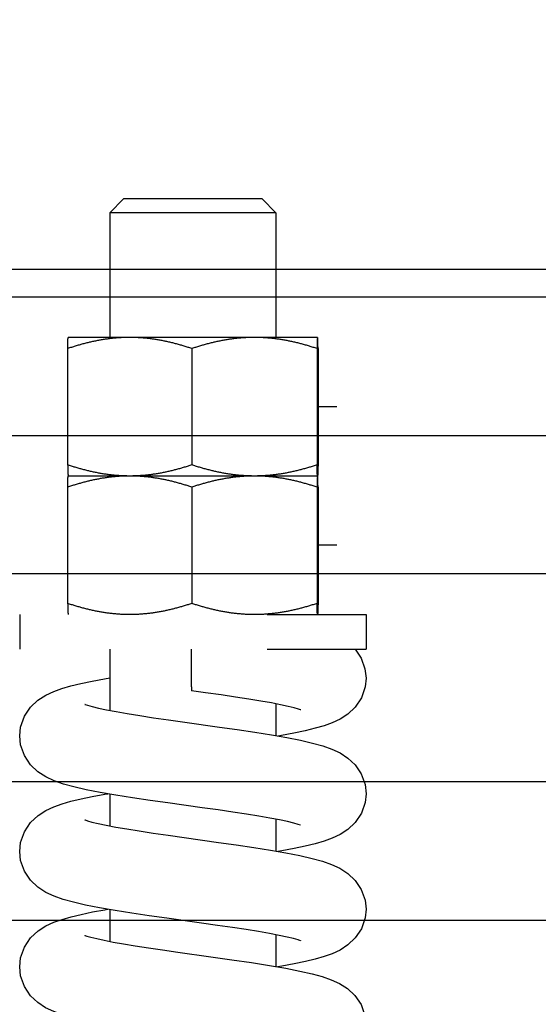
# Model space of a CAD drawing. Header units: millimetres. Extents: x 132157 to 155303, y 33763 to 45643.
# Tile 80 of 256: x 140783 to 140808, y 40585 to 40633. Entities that reach past the tile are written whole.
import ezdxf

# ---------------------------------------------------------------- set-up
doc = ezdxf.new("R2010")
doc.units = ezdxf.units.MM
doc.header["$LTSCALE"] = 20
doc.header["$PDMODE"] = 35
doc.header["$PDSIZE"] = 10
doc.linetypes.add('ČÁRKOVANÁ2', pattern=[9.525, 6.35, -3.175])
for name, color, linetype in [('KOTY', 7, 'Continuous'), ('PŘEJEZD', 7, 'ČÁRKOVANÁ2'), ('ROŠT', 96, 'Continuous')]:
    doc.layers.add(name, color=color, linetype=linetype)
doc.styles.get("Standard").update_dxf_attribs({"font": 'arial.ttf'})
doc.dimstyles.get("Standard").update_dxf_attribs({"dimscale": 20, "dimtxt": 3, "dimasz": 3, "dimexe": 1, "dimexo": 0, "dimgap": 1.5, "dimtad": 1, "dimdsep": 46, "dimtxsty": 'Standard', "dimcen": 0, "dimdle": 1, "dimclrd": 256, "dimclre": 256, "dimclrt": 256, "dimaunit": 1, "dimadec": 0, "dimazin": 0, "dimtfac": 0.6, "dimtmove": 0, "dimatfit": 3, "dimfxl": 0, "dimtolj": 1, "dimarcsym": 0})

# ---------------------------------------------------------------- blocks, each defined once
blk = doc.blocks.new('*D529')
at = {"layer": 'Defpoints', "color": 0, "ltscale": 0.5}
for p in [(139486.503, 40683.925), (140853.17, 40683.925), (140853.17, 40069.259)]:
    blk.add_point(p, dxfattribs=at)
at = {"layer": 'KOTY', "lineweight": -2, "ltscale": 0.5}
for p, q in [((140853.17, 40683.925), (139466.503, 40683.925)), ((139486.503, 40129.259), (139486.503, 40623.925)), ((140853.17, 40069.259), (139466.503, 40069.259))]:
    blk.add_line(p, q, dxfattribs=at)
at = {"layer": 'KOTY', "ltscale": 0.5}
for points in [[(139476.503, 40623.925), (139496.503, 40623.925), (139486.503, 40683.925)], [(139476.503, 40129.259), (139496.503, 40129.259), (139486.503, 40069.259)]]:
    blk.add_solid(points, dxfattribs=at)
at = {"layer": 'KOTY', "ltscale": 0.5, "insert": (139418.543, 40376.592), "char_height": 60, "attachment_point": 5, "rotation": 90}
blk.add_mtext('\\A1;TYČ 922', dxfattribs=at)

msp = doc.modelspace()

# ---------------------------------------------------------------- linework, layer by layer
at = {"color": 4, "linetype": 'Continuous'}
for p, q in [((140323.9347, 40620.5924), (141157.268, 40620.5924)), ((140323.9347, 40619.259), (141157.268, 40619.259))]:
    msp.add_line(p, q, dxfattribs=at)
at = {"layer": 'PŘEJEZD', "ltscale": 0.5}
for p, q in [((140788.1699, 40623.9702), (140787.5032, 40623.3035)), ((140794.8362, 40623.9703), (140788.1701, 40623.9703)), ((140794.8364, 40623.9702), (140795.503, 40623.3035)), ((140787.5031, 40623.3036), (140787.5031, 40617.3036)), ((140795.5031, 40623.3036), (140787.5031, 40623.3036)), ((140795.5031, 40623.3036), (140795.5031, 40617.3036)), ((140785.5011, 40617.3024), (140785.5031, 40617.3036)), ((140797.503, 40617.3036), (140785.5032, 40617.3036)), ((140797.5032, 40617.3035), (140797.503, 40617.3036)), ((140797.5051, 40617.3024), (140797.5031, 40617.3036)), ((140785.4786, 40616.7677), (140785.4786, 40611.1728)), ((140791.4538, 40616.7677), (140791.4538, 40611.1728)), ((140797.4783, 40616.7677), (140797.4783, 40611.1728)), ((140797.5277, 40616.7677), (140797.5277, 40611.1728)), ((140798.4312, 40613.9703), (140797.5277, 40613.9703)), ((140785.5031, 40610.6369), (140785.5011, 40610.6381)), ((140785.5011, 40610.6358), (140785.5031, 40610.6369)), ((140797.503, 40610.6369), (140785.5032, 40610.6369)), ((140797.5032, 40610.637), (140797.503, 40610.6369)), ((140797.5032, 40610.6368), (140797.503, 40610.6369)), ((140797.5031, 40610.6369), (140797.5051, 40610.6381)), ((140797.5051, 40610.6358), (140797.5031, 40610.6369)), ((140785.4786, 40610.101), (140785.4786, 40604.5062)), ((140791.4538, 40610.101), (140791.4538, 40604.5062)), ((140797.4783, 40610.101), (140797.4783, 40604.5062)), ((140797.5277, 40610.101), (140797.5277, 40604.5062)), ((140798.4312, 40607.3036), (140797.5277, 40607.3036)), ((140699.8365, 40603.9703), (140799.8365, 40603.9703)), ((140783.1698, 40603.9703), (140783.1698, 40602.3036)), ((140799.8365, 40603.9703), (140799.8365, 40602.3036)), ((140699.8365, 40602.3036), (140799.8365, 40602.3036)), ((140787.5031, 40602.3036), (140787.5031, 40599.3584)), ((140795.5031, 40599.6755), (140795.5031, 40598.1449)), ((140787.5031, 40595.3339), (140787.5031, 40593.8031)), ((140795.5031, 40594.1202), (140795.5031, 40592.5894)), ((140787.5031, 40589.7785), (140787.5031, 40588.2477)), ((140795.5031, 40588.5649), (140795.5031, 40587.0339))]:
    msp.add_line(p, q, dxfattribs=at)
for points in [[(140799.3088, 40602.3036), (140799.5994, 40601.8711), (140799.7866, 40601.3537), (140799.8365, 40600.9067)], [(140783.1698, 40598.129), (140783.2159, 40598.5588), (140783.3991, 40599.0782), (140783.6942, 40599.5221), (140784.0505, 40599.8569), (140784.4288, 40600.0986), (140784.8086, 40600.2748), (140785.2027, 40600.4155), (140785.6331, 40600.5395), (140786.1156, 40600.656), (140786.6562, 40600.7692), (140787.2514, 40600.8801), (140787.5031, 40600.9229)], [(140799.8365, 40600.9072), (140799.7927, 40600.4864), (140799.612, 40599.9656), (140799.3189, 40599.5199), (140798.9641, 40599.1834), (140798.5867, 40598.9404), (140798.2081, 40598.7633), (140797.8152, 40598.6221), (140797.386, 40598.4979), (140796.9046, 40598.381), (140796.3653, 40598.2677), (140795.7722, 40598.1569), (140795.6009, 40598.1277)], [(140796.7003, 40599.3849), (140796.6899, 40599.389), (140796.5875, 40599.424), (140796.3859, 40599.4817), (140796.0955, 40599.553), (140795.726, 40599.6325), (140795.284, 40599.7178), (140794.7732, 40599.8077), (140794.1968, 40599.9019), (140793.5583, 40600.0002), (140792.8626, 40600.1024), (140792.1163, 40600.2087), (140791.4389, 40600.3036)], [(140786.3227, 40599.6408), (140786.3116, 40599.6462), (140786.3175, 40599.6444), (140786.4352, 40599.6048), (140786.6529, 40599.5437), (140786.9598, 40599.4698), (140787.3473, 40599.3879), (140787.8101, 40599.3001), (140788.3444, 40599.2075), (140788.9466, 40599.1105), (140789.6123, 40599.0092), (140790.3368, 40598.9037), (140791.1141, 40598.7937), (140792.7858, 40598.5598)], [(140792.7858, 40598.5598), (140793.6418, 40598.4371), (140794.4807, 40598.3116), (140795.281, 40598.1837), (140796.0243, 40598.0536), (140796.6899, 40597.9221), (140797.2666, 40597.7892), (140797.76, 40597.6516), (140798.1904, 40597.5001), (140798.5864, 40597.3161), (140798.968, 40597.0698), (140799.3189, 40596.7364), (140799.6067, 40596.3013), (140799.7886, 40595.7891), (140799.8365, 40595.3513)], [(140790.2941, 40594.9084), (140789.4431, 40595.0301), (140788.605, 40595.1548), (140787.8014, 40595.2822), (140787.0507, 40595.4123), (140786.3723, 40595.5447), (140785.7814, 40595.6789), (140785.2751, 40595.8181), (140784.8338, 40595.9714), (140784.4298, 40596.1572), (140784.0411, 40596.4065), (140783.6845, 40596.7455), (140783.3949, 40597.1866), (140783.2149, 40597.7024), (140783.1698, 40598.1295)], [(140783.1698, 40592.5737), (140783.2161, 40593.0042), (140783.3997, 40593.524), (140783.6953, 40593.9681), (140784.052, 40594.3027), (140784.4308, 40594.5443), (140784.8111, 40594.7205), (140785.2061, 40594.8612), (140785.6378, 40594.9853), (140786.1218, 40595.1021), (140786.664, 40595.2154), (140787.2603, 40595.3263), (140787.4051, 40595.3509)], [(140799.8365, 40595.3518), (140799.7929, 40594.9318), (140799.6126, 40594.4114), (140799.32, 40593.9658), (140798.9655, 40593.6292), (140798.5886, 40593.386), (140798.2105, 40593.2089), (140797.8185, 40593.0679), (140797.3906, 40592.9437), (140796.9108, 40592.8271), (140796.373, 40592.7139), (140795.7809, 40592.6031), (140795.6007, 40592.5724)], [(140796.6788, 40593.8403), (140796.6895, 40593.8349), (140796.6845, 40593.8358), (140796.5697, 40593.8742), (140796.3551, 40593.9345), (140796.0512, 40594.0077), (140795.6673, 40594.089), (140795.2094, 40594.176), (140794.6813, 40594.2679), (140794.0865, 40594.3639), (140793.429, 40594.4642), (140792.7137, 40594.5685), (140791.9465, 40594.6773), (140790.2941, 40594.9084)], [(140786.3238, 40594.0849), (140786.3126, 40594.0904), (140786.316, 40594.0897), (140786.4306, 40594.0509), (140786.6457, 40593.9902), (140786.9505, 40593.9166), (140787.3358, 40593.8349), (140787.796, 40593.7474), (140788.3272, 40593.655), (140788.9258, 40593.5584), (140789.5875, 40593.4576), (140790.3075, 40593.3526), (140791.0797, 40593.2432), (140792.7419, 40593.0106)], [(140792.7419, 40593.0106), (140793.5954, 40592.8885), (140794.4342, 40592.7634), (140795.2365, 40592.6358), (140795.9841, 40592.5057), (140796.6566, 40592.3738), (140797.2409, 40592.2403), (140797.7411, 40592.1021), (140798.1772, 40591.95), (140798.5773, 40591.7656), (140798.9628, 40591.5185), (140799.3171, 40591.1832), (140799.6067, 40590.746), (140799.7888, 40590.2328), (140799.8365, 40589.796)], [(140790.2589, 40589.3581), (140789.4058, 40589.4802), (140788.5673, 40589.6053), (140787.765, 40589.7329), (140787.0172, 40589.8631), (140786.3441, 40589.9953), (140785.7594, 40590.1291), (140785.2589, 40590.2678), (140784.8226, 40590.4205), (140784.4225, 40590.6057), (140784.0374, 40590.854), (140783.6839, 40591.191), (140783.3955, 40591.63), (140783.2153, 40592.1453), (140783.1698, 40592.5742)], [(140783.1698, 40587.0183), (140783.2163, 40587.4496), (140783.4003, 40587.9698), (140783.6964, 40588.414), (140784.0535, 40588.7485), (140784.4327, 40588.99), (140784.8136, 40589.1662), (140785.2094, 40589.307), (140785.6424, 40589.4312), (140786.1281, 40589.5482), (140786.6719, 40589.6616), (140787.2691, 40589.7726), (140787.405, 40589.7956)], [(140799.8365, 40589.7965), (140799.793, 40589.3772), (140799.6132, 40588.8572), (140799.321, 40588.4117), (140798.967, 40588.075), (140798.5905, 40587.8317), (140798.2129, 40587.6546), (140797.8218, 40587.5136), (140797.3951, 40587.3896), (140796.9169, 40587.2731), (140796.3807, 40587.1601), (140795.7897, 40587.0494), (140795.6003, 40587.017)], [(140796.6796, 40588.2845), (140796.6902, 40588.2792), (140796.6831, 40588.2809), (140796.5658, 40588.3201), (140796.3491, 40588.3807), (140796.0436, 40588.4541), (140795.6583, 40588.5355), (140795.1985, 40588.6227), (140794.6681, 40588.7147), (140794.0705, 40588.8111), (140793.4098, 40588.9117), (140792.6907, 40589.0165), (140791.9194, 40589.1257), (140790.2589, 40589.3581)], [(140786.3004, 40588.5407), (140786.3077, 40588.5376), (140786.4015, 40588.5047), (140786.5941, 40588.4485), (140786.8751, 40588.3785), (140787.2348, 40588.3001), (140787.667, 40588.2157), (140788.168, 40588.1266), (140788.7345, 40588.0332), (140789.3632, 40587.9358), (140790.049, 40587.8345), (140790.7856, 40587.7293)], [(140790.7856, 40587.7293), (140792.3673, 40587.508), (140793.3743, 40587.3652), (140794.3249, 40587.2247), (140795.1968, 40587.087), (140795.9772, 40586.9517), (140796.6574, 40586.8183), (140797.2379, 40586.6857), (140797.7325, 40586.5494), (140798.1668, 40586.3988), (140798.5666, 40586.216), (140798.9514, 40585.9719), (140799.3063, 40585.6404), (140799.5997, 40585.2045), (140799.7866, 40584.6873), (140799.8365, 40584.2407)], [(140792.1207, 40583.5421), (140790.5374, 40583.7635), (140789.5405, 40583.9053), (140788.6019, 40584.0447), (140787.7425, 40584.1813), (140786.9743, 40584.3157), (140786.3049, 40584.4482), (140785.7333, 40584.5803), (140785.2454, 40584.7166), (140784.8153, 40584.868), (140784.418, 40585.0529), (140784.0356, 40585.3001), (140783.6844, 40585.635), (140783.3967, 40586.0722), (140783.2158, 40586.5873), (140783.1698, 40587.0188)]]:
    msp.add_lwpolyline(points, dxfattribs=at)
for points, knots in [([(140788.4662, 40617.3036), (140788.2134, 40617.3036), (140787.7069, 40617.2785), (140786.9533, 40617.1693), (140786.2089, 40616.9974), (140785.7209, 40616.8488), (140785.4786, 40616.7677)], [0, 0, 0, 0, 0.2488129, 0.4981928, 0.7485361, 1, 1, 1, 1]), ([(140785.4786, 40616.7677), (140785.4796, 40616.8062), (140785.4814, 40616.8794), (140785.4844, 40616.9831), (140785.4874, 40617.0741), (140785.49, 40617.1415), (140785.4921, 40617.1881), (140785.4936, 40617.2172), (140785.4952, 40617.2422), (140785.4967, 40617.263), (140785.4982, 40617.2795), (140785.4996, 40617.2915), (140785.5009, 40617.2988), (140785.502, 40617.3023), (140785.5027, 40617.3034), (140785.503, 40617.3035)], [0, 0, 0, 0, 0.2151001, 0.409106, 0.5795895, 0.7240735, 0.7858217, 0.8401928, 0.8869216, 0.925798, 0.9566253, 0.9792383, 0.9935963, 0.997729, 1, 1, 1, 1]), ([(140791.4538, 40616.7677), (140791.2115, 40616.8488), (140790.7234, 40616.9974), (140789.9791, 40617.1693), (140789.2255, 40617.2785), (140788.719, 40617.3036), (140788.4662, 40617.3036)], [0, 0, 0, 0, 0.2514639, 0.5018072, 0.7511871, 1, 1, 1, 1]), ([(140794.466, 40617.3036), (140794.2112, 40617.3036), (140793.7005, 40617.2785), (140792.9407, 40617.1693), (140792.1903, 40616.9975), (140791.6981, 40616.8488), (140791.4538, 40616.7677)], [0, 0, 0, 0, 0.2488873, 0.4983058, 0.7486276, 1, 1, 1, 1]), ([(140797.4783, 40616.7677), (140797.234, 40616.8488), (140796.7418, 40616.9975), (140795.9913, 40617.1693), (140795.2315, 40617.2785), (140794.7209, 40617.3036), (140794.466, 40617.3036)], [0, 0, 0, 0, 0.2513724, 0.5016942, 0.7511127, 1, 1, 1, 1]), ([(140797.4981, 40617.2811), (140797.4956, 40617.2581), (140797.4921, 40617.1976), (140797.4874, 40617.0872), (140797.4827, 40616.9391), (140797.4798, 40616.8284), (140797.4783, 40616.7677)], [0, 0, 0, 0, 0.1349998, 0.3534983, 0.6454949, 1, 1, 1, 1]), ([(140797.503, 40617.3036), (140797.5024, 40617.3036), (140797.5013, 40617.3011), (140797.5003, 40617.2972), (140797.4991, 40617.2899), (140797.4985, 40617.2843), (140797.4981, 40617.2811)], [0, 0, 0, 0, 0.0802045, 0.2693275, 0.5756728, 1, 1, 1, 1]), ([(140797.5277, 40616.7677), (140797.5267, 40616.8062), (140797.5248, 40616.8794), (140797.5219, 40616.9831), (140797.5189, 40617.0741), (140797.5163, 40617.1415), (140797.5141, 40617.1881), (140797.5126, 40617.2172), (140797.5111, 40617.2422), (140797.5096, 40617.263), (140797.5081, 40617.2795), (140797.5066, 40617.2915), (140797.5054, 40617.2988), (140797.5042, 40617.3023), (140797.5036, 40617.3034), (140797.5032, 40617.3035)], [0, 0, 0, 0, 0.2151001, 0.409106, 0.5795895, 0.7240735, 0.7858217, 0.8401928, 0.8869216, 0.925798, 0.9566253, 0.9792383, 0.9935963, 0.997729, 1, 1, 1, 1]), ([(140785.4786, 40611.1728), (140785.4801, 40611.1121), (140785.483, 40611.0013), (140785.4877, 40610.8531), (140785.4925, 40610.7427), (140785.4959, 40610.6822), (140785.4984, 40610.6593)], [0, 0, 0, 0, 0.3547246, 0.6468141, 0.8652471, 1, 1, 1, 1]), ([(140788.4662, 40610.6369), (140788.2134, 40610.6369), (140787.7069, 40610.662), (140786.9533, 40610.7712), (140786.2089, 40610.9431), (140785.7209, 40611.0917), (140785.4786, 40611.1728)], [0, 0, 0, 0, 0.2488129, 0.4981928, 0.7485361, 1, 1, 1, 1]), ([(140791.4538, 40611.1728), (140791.2115, 40611.0917), (140790.7234, 40610.9431), (140789.9791, 40610.7712), (140789.2255, 40610.662), (140788.719, 40610.6369), (140788.4662, 40610.6369)], [0, 0, 0, 0, 0.2514639, 0.5018072, 0.7511871, 1, 1, 1, 1]), ([(140794.466, 40610.6369), (140794.2112, 40610.6369), (140793.7005, 40610.662), (140792.9407, 40610.7712), (140792.1903, 40610.9431), (140791.6981, 40611.0917), (140791.4538, 40611.1728)], [0, 0, 0, 0, 0.2488873, 0.4983058, 0.7486276, 1, 1, 1, 1]), ([(140797.4783, 40611.1728), (140797.234, 40611.0917), (140796.7418, 40610.9431), (140795.9913, 40610.7712), (140795.2315, 40610.662), (140794.7209, 40610.6369), (140794.466, 40610.6369)], [0, 0, 0, 0, 0.2513724, 0.5016942, 0.7511127, 1, 1, 1, 1]), ([(140797.4981, 40610.6595), (140797.4956, 40610.6824), (140797.4921, 40610.7429), (140797.4874, 40610.8534), (140797.4827, 40611.0014), (140797.4798, 40611.1121), (140797.4783, 40611.1728)], [0, 0, 0, 0, 0.1349998, 0.3534983, 0.6454949, 1, 1, 1, 1]), ([(140797.5277, 40611.1728), (140797.5262, 40611.1121), (140797.5232, 40611.0013), (140797.5186, 40610.8531), (140797.5138, 40610.7427), (140797.5103, 40610.6822), (140797.5078, 40610.6593)], [0, 0, 0, 0, 0.3547246, 0.6468141, 0.8652471, 1, 1, 1, 1]), ([(140788.4662, 40610.6369), (140788.2134, 40610.6369), (140787.7069, 40610.6119), (140786.9533, 40610.5026), (140786.2089, 40610.3308), (140785.7209, 40610.1821), (140785.4786, 40610.101)], [0, 0, 0, 0, 0.2488129, 0.4981928, 0.7485361, 1, 1, 1, 1]), ([(140785.4786, 40610.101), (140785.4801, 40610.1618), (140785.483, 40610.2726), (140785.4877, 40610.4208), (140785.4925, 40610.5312), (140785.4959, 40610.5917), (140785.4984, 40610.6146)], [0, 0, 0, 0, 0.3547246, 0.6468141, 0.8652471, 1, 1, 1, 1]), ([(140785.4984, 40610.6593), (140785.4988, 40610.6561), (140785.4994, 40610.6508), (140785.5005, 40610.6438), (140785.5016, 40610.6397), (140785.5024, 40610.6373), (140785.503, 40610.637)], [0, 0, 0, 0, 0.4089692, 0.7108736, 0.9062337, 1, 1, 1, 1]), ([(140785.4984, 40610.6146), (140785.4988, 40610.6177), (140785.4994, 40610.6231), (140785.5005, 40610.63), (140785.5016, 40610.6342), (140785.5024, 40610.6366), (140785.503, 40610.6369)], [0, 0, 0, 0, 0.4089692, 0.7108736, 0.9062337, 1, 1, 1, 1]), ([(140791.4538, 40610.101), (140791.2115, 40610.1821), (140790.7234, 40610.3308), (140789.9791, 40610.5026), (140789.2255, 40610.6119), (140788.719, 40610.6369), (140788.4662, 40610.6369)], [0, 0, 0, 0, 0.2514639, 0.5018072, 0.7511871, 1, 1, 1, 1]), ([(140794.466, 40610.6369), (140794.2112, 40610.6369), (140793.7005, 40610.6119), (140792.9407, 40610.5027), (140792.1903, 40610.3308), (140791.6981, 40610.1821), (140791.4538, 40610.101)], [0, 0, 0, 0, 0.2488873, 0.4983058, 0.7486276, 1, 1, 1, 1]), ([(140797.4783, 40610.101), (140797.234, 40610.1821), (140796.7418, 40610.3308), (140795.9913, 40610.5027), (140795.2315, 40610.6119), (140794.7209, 40610.6369), (140794.466, 40610.6369)], [0, 0, 0, 0, 0.2513724, 0.5016942, 0.7511127, 1, 1, 1, 1]), ([(140797.4981, 40610.6144), (140797.4956, 40610.5914), (140797.4921, 40610.5309), (140797.4874, 40610.4205), (140797.4827, 40610.2724), (140797.4798, 40610.1617), (140797.4783, 40610.101)], [0, 0, 0, 0, 0.1349998, 0.3534983, 0.6454949, 1, 1, 1, 1]), ([(140797.503, 40610.6369), (140797.5024, 40610.6369), (140797.5013, 40610.6394), (140797.5003, 40610.6433), (140797.4991, 40610.6506), (140797.4985, 40610.6562), (140797.4981, 40610.6595)], [0, 0, 0, 0, 0.0802045, 0.2693275, 0.5756728, 1, 1, 1, 1]), ([(140797.503, 40610.6369), (140797.5024, 40610.6369), (140797.5013, 40610.6344), (140797.5003, 40610.6306), (140797.4991, 40610.6232), (140797.4985, 40610.6177), (140797.4981, 40610.6144)], [0, 0, 0, 0, 0.0802045, 0.2693275, 0.5756728, 1, 1, 1, 1]), ([(140797.5078, 40610.6593), (140797.5075, 40610.6561), (140797.5069, 40610.6508), (140797.5058, 40610.6438), (140797.5047, 40610.6397), (140797.5039, 40610.6373), (140797.5032, 40610.637)], [0, 0, 0, 0, 0.4089692, 0.7108736, 0.9062337, 1, 1, 1, 1]), ([(140797.5078, 40610.6146), (140797.5075, 40610.6177), (140797.5069, 40610.6231), (140797.5058, 40610.63), (140797.5047, 40610.6342), (140797.5039, 40610.6366), (140797.5032, 40610.6369)], [0, 0, 0, 0, 0.4089692, 0.7108736, 0.9062337, 1, 1, 1, 1]), ([(140797.5277, 40610.101), (140797.5262, 40610.1618), (140797.5232, 40610.2726), (140797.5186, 40610.4208), (140797.5138, 40610.5312), (140797.5103, 40610.5917), (140797.5078, 40610.6146)], [0, 0, 0, 0, 0.3547246, 0.6468141, 0.8652471, 1, 1, 1, 1]), ([(140785.4786, 40604.5062), (140785.4796, 40604.4677), (140785.4814, 40604.3945), (140785.4844, 40604.2908), (140785.4874, 40604.1997), (140785.49, 40604.1323), (140785.4921, 40604.0858), (140785.4936, 40604.0566), (140785.4952, 40604.0316), (140785.4967, 40604.0109), (140785.4982, 40603.9944), (140785.4996, 40603.9824), (140785.5009, 40603.975), (140785.502, 40603.9716), (140785.5027, 40603.9705), (140785.503, 40603.9703)], [0, 0, 0, 0, 0.2151001, 0.409106, 0.5795895, 0.7240735, 0.7858217, 0.8401928, 0.8869216, 0.925798, 0.9566253, 0.9792383, 0.9935963, 0.997729, 1, 1, 1, 1]), ([(140788.4662, 40603.9703), (140788.2134, 40603.9703), (140787.7069, 40603.9953), (140786.9533, 40604.1046), (140786.2089, 40604.2764), (140785.7209, 40604.4251), (140785.4786, 40604.5062)], [0, 0, 0, 0, 0.2488129, 0.4981928, 0.7485361, 1, 1, 1, 1]), ([(140791.4538, 40604.5062), (140791.2115, 40604.4251), (140790.7234, 40604.2764), (140789.9791, 40604.1046), (140789.2255, 40603.9953), (140788.719, 40603.9703), (140788.4662, 40603.9703)], [0, 0, 0, 0, 0.2514639, 0.5018072, 0.7511871, 1, 1, 1, 1]), ([(140794.466, 40603.9703), (140794.2112, 40603.9703), (140793.7005, 40603.9953), (140792.9407, 40604.1045), (140792.1903, 40604.2764), (140791.6981, 40604.4251), (140791.4538, 40604.5062)], [0, 0, 0, 0, 0.2488873, 0.4983058, 0.7486276, 1, 1, 1, 1]), ([(140797.4783, 40604.5062), (140797.234, 40604.4251), (140796.7418, 40604.2764), (140795.9913, 40604.1045), (140795.2315, 40603.9953), (140794.7209, 40603.9703), (140794.466, 40603.9703)], [0, 0, 0, 0, 0.2513724, 0.5016942, 0.7511127, 1, 1, 1, 1]), ([(140797.4981, 40603.9928), (140797.4956, 40604.0158), (140797.4921, 40604.0763), (140797.4874, 40604.1867), (140797.4827, 40604.3348), (140797.4798, 40604.4455), (140797.4783, 40604.5062)], [0, 0, 0, 0, 0.1349998, 0.3534983, 0.6454949, 1, 1, 1, 1]), ([(140797.5277, 40604.5062), (140797.5267, 40604.4677), (140797.5248, 40604.3945), (140797.5219, 40604.2908), (140797.5189, 40604.1997), (140797.5163, 40604.1323), (140797.5141, 40604.0858), (140797.5126, 40604.0566), (140797.5111, 40604.0316), (140797.5096, 40604.0109), (140797.5081, 40603.9944), (140797.5066, 40603.9824), (140797.5054, 40603.975), (140797.5042, 40603.9716), (140797.5036, 40603.9705), (140797.5032, 40603.9703)], [0, 0, 0, 0, 0.2151001, 0.409106, 0.5795895, 0.7240735, 0.7858217, 0.8401928, 0.8869216, 0.925798, 0.9566253, 0.9792383, 0.9935963, 0.997729, 1, 1, 1, 1]), ([(140797.503, 40603.9703), (140797.5024, 40603.9703), (140797.5013, 40603.9727), (140797.5003, 40603.9766), (140797.4991, 40603.984), (140797.4985, 40603.9895), (140797.4981, 40603.9928)], [0, 0, 0, 0, 0.0802045, 0.2693275, 0.5756728, 1, 1, 1, 1]), ([(140791.4186, 40602.3036), (140791.4186, 40602.1738), (140791.4189, 40601.9191), (140791.42, 40601.5492), (140791.4216, 40601.2565), (140791.4232, 40601.0401), (140791.4245, 40600.895), (140791.4259, 40600.7639), (140791.4275, 40600.6479), (140791.4292, 40600.5478), (140791.4309, 40600.4643), (140791.4325, 40600.4054), (140791.4339, 40600.3671), (140791.4348, 40600.345), (140791.4359, 40600.3282), (140791.4365, 40600.3151), (140791.4379, 40600.309), (140791.438, 40600.3042), (140791.4389, 40600.3041)], [0, 0, 0, 0, 0.1946378, 0.3820416, 0.5548626, 0.6338099, 0.7066299, 0.7724325, 0.8305371, 0.8806514, 0.9225244, 0.9558219, 0.9691133, 0.9800891, 0.9886922, 0.9948735, 0.9986271, 1, 1, 1, 1])]:
    msp.add_open_spline(points, degree=3, knots=knots, dxfattribs=at)
at = {"layer": 'ROŠT'}
for p, q in [((140538.5031, 40612.5921), (140828.5031, 40612.5921)), ((140828.5031, 40605.9255), (140538.5031, 40605.9255)), ((140828.5031, 40595.9255), (140538.5031, 40595.9255)), ((140828.5031, 40589.2588), (140538.5031, 40589.2588))]:
    msp.add_line(p, q, dxfattribs=at)

# ---------------------------------------------------------------- dimensions: what is measured, and where the dimension line sits
at = {"layer": 'KOTY', "ltscale": 0.5}
dim = msp.add_linear_dim(base=(139486.5031, 40683.9255), p1=(140853.1698, 40069.2588), p2=(140853.1698, 40683.9255), angle=90, text='TYČ <>', dimstyle='Standard', override={"dimlfac": 1.5}, dxfattribs=at)
dim.commit()
dim.dimension.update_dxf_attribs({"geometry": '*D529', "text_midpoint": (139418.5427, 40376.5921)})

doc.saveas('drawing.dxf')
